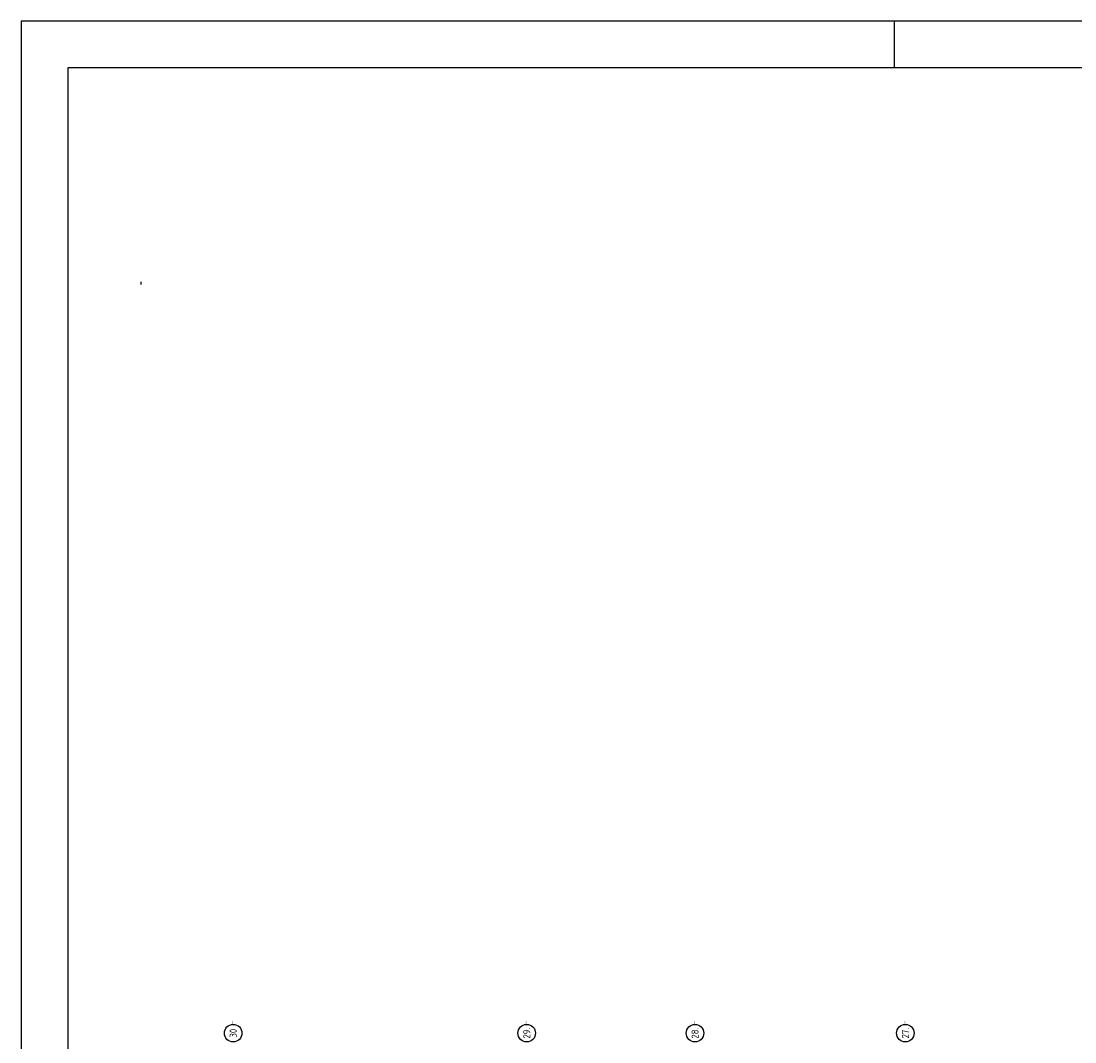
# Model space of a CAD drawing. Extents: x -9573 to 237800, y 0 to 168200.
# Tile 7 of 35: x -9573 to 35513, y 124518 to 168200. Entities that reach past the tile are written whole.
import ezdxf
from ezdxf.enums import TextEntityAlignment as Align

# ---------------------------------------------------------------- set-up
doc = ezdxf.new("R2010")
doc.units = 0
doc.header["$LTSCALE"] = 200
doc.linetypes.add('DASHDOT', pattern=[9, 6, -1.5, 0, -1.5])
doc.layers.get('0').update_dxf_attribs({"linetype": 'CONTINUOUS'})
for name, color, linetype in [('00KAD025', 2, 'CONTINUOUS'), ('00KAD070', 5, 'CONTINUOUS'), ('AL$7----_STRAMIEN', 1, 'DASHDOT'), ('AL$8----_HULPLIJNEN', 2, 'CONTINUOUS'), ('ALN-----_BLOCKNAAM', 2, 'CONTINUOUS')]:
    doc.layers.add(name, color=color, linetype=linetype)
doc.styles.get("Standard").update_dxf_attribs({"font": 'ISOCP'})

# ---------------------------------------------------------------- blocks, each defined once
blk = doc.blocks.new('BRIK_MAT')
at = {"linetype": 'BYBLOCK'}
blk.add_line((12.5, 110), (12.5, 0), dxfattribs=at)
blk = doc.blocks.new('1011')
at = {"layer": 'AL$7----_STRAMIEN', "color": 7, "linetype": 'CONTINUOUS'}
blk.add_circle((-750, 0), 750, dxfattribs=at)
at = {"layer": 'ALN-----_BLOCKNAAM', "linetype": 'CONTINUOUS'}
blk.add_text('1011', height=100, dxfattribs=at).set_placement((0, 0))

msp = doc.modelspace()

# ---------------------------------------------------------------- linework, layer by layer
at = {"layer": '00KAD025', "linetype": 'CONTINUOUS'}
for p, q in [((237800, 168200), (-9573.16213, 168200)), ((-9573.16213, 168200), (-9573.16213, 0)), ((27800, 166200), (27800, 168200))]:
    msp.add_line(p, q, dxfattribs=at)
at = {"layer": '00KAD070', "linetype": 'CONTINUOUS'}
for p, q in [((235800, 166200), (-7573.16213, 166200)), ((-7573.16213, 166200), (-7573.16213, 2000))]:
    msp.add_line(p, q, dxfattribs=at)

# ---------------------------------------------------------------- block references
at = {"layer": 'AL$7----_STRAMIEN'}
ref = msp.add_blockref('1011', (-499.87834, 125267.90623), dxfattribs=dict(at, xscale=0.5, yscale=0.5, zscale=0.5, rotation=90))
ref.add_attrib('STR-NAAM', '30', dxfattribs={"color": 3, "linetype": 'CONTINUOUS', "height": 300, "rotation": 90}).set_placement((-499.87834, 124892.90623), align=Align.MIDDLE)
ref = msp.add_blockref('1011', (12060.12166, 125267.90623), dxfattribs=dict(at, xscale=0.5, yscale=0.5, zscale=0.5, rotation=90))
ref.add_attrib('STR-NAAM', '29.', dxfattribs={"color": 3, "linetype": 'CONTINUOUS', "height": 300, "rotation": 90}).set_placement((12060.12166, 124892.90623), align=Align.MIDDLE)
ref = msp.add_blockref('1011', (19260.12166, 125267.90623), dxfattribs=dict(at, xscale=0.5, yscale=0.5, zscale=0.5, rotation=90))
ref.add_attrib('STR-NAAM', '28.', dxfattribs={"color": 3, "linetype": 'CONTINUOUS', "height": 300, "rotation": 90}).set_placement((19260.12166, 124892.90623), align=Align.MIDDLE)
ref = msp.add_blockref('1011', (28260.12166, 125267.90623), dxfattribs=dict(at, xscale=0.5, yscale=0.5, zscale=0.5, rotation=90))
ref.add_attrib('STR-NAAM', '27.', dxfattribs={"color": 3, "linetype": 'CONTINUOUS', "height": 300, "rotation": 90}).set_placement((28260.12166, 124892.90623), align=Align.MIDDLE)
at = {"layer": 'AL$8----_HULPLIJNEN'}
msp.add_blockref('BRIK_MAT', (-4457.55495, 156931.77052), dxfattribs=at)

doc.saveas('drawing.dxf')
